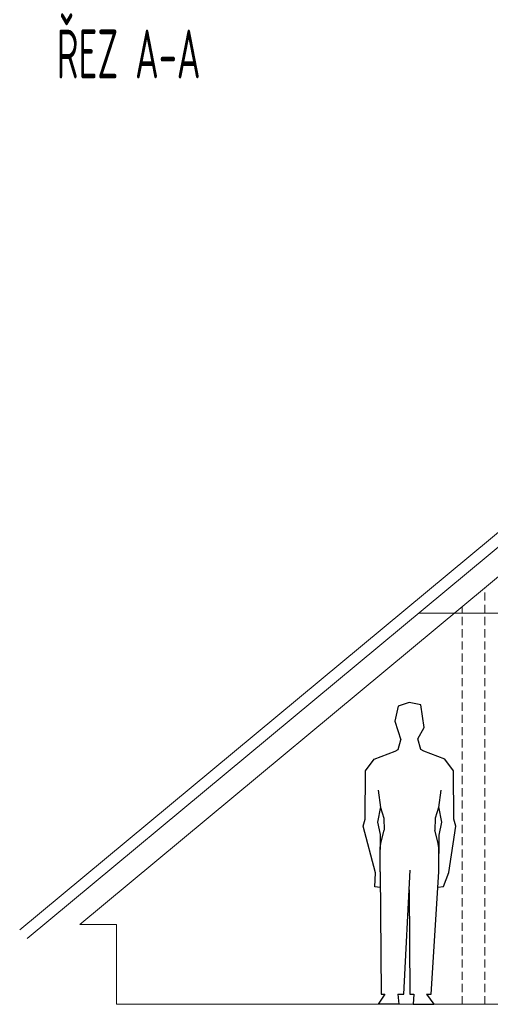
# Model space of a CAD drawing. Header units: millimetres. Extents: x 17747 to 112039, y -74980 to 446921.
# Tile 246 of 256: x 50362 to 53245, y 219334 to 225371. Entities that reach past the tile are written whole.
import ezdxf

# ---------------------------------------------------------------- set-up
doc = ezdxf.new("R2010")
doc.units = ezdxf.units.MM
doc.linetypes.add('phl_thick', pattern=[0])
doc.linetypes.add('ČÁRKOVANÁ', pattern=[0.75, 0.5, -0.25])
doc.layers.add('VZT_50 POPIS - OBECNE', color=7, linetype='Continuous', lineweight=5)
doc.styles.add('ISOCP 2.5', font='isocp.shx', dxfattribs={"width": 0.6, "height": 2.5})

msp = doc.modelspace()

# ---------------------------------------------------------------- linework, layer by layer
for p, q in [((52681, 221161.2), (52661.4, 221071)), ((52748.1, 221185.5), (52681, 221161.2)), ((52820.7, 221169.9), (52748.1, 221185.5)), ((52840.2, 221030.2), (52820.7, 221169.9)), ((52661.4, 221071), (52696.7, 220954.6)), ((52802.1, 220961.2), (52840.2, 221030.2)), ((52820.7, 220895.6), (52802.1, 220961.2)), ((52663.3, 220885.7), (52680, 220895.6)), ((52680, 220895.6), (52696.7, 220954.6)), ((52837.3, 220885.7), (52820.7, 220895.6)), ((52481.4, 220765.8), (52534.3, 220837.9)), ((52534.3, 220837.9), (52663.3, 220885.7)), ((52966.4, 220837.9), (52837.3, 220885.7)), ((53019.2, 220765.8), (52966.4, 220837.9)), ((52478.6, 220470.1), (52481.4, 220765.8)), ((53022.1, 220470.1), (53019.2, 220765.8)), ((52559.3, 220647.5), (52573, 220540.7)), ((52941.4, 220647.5), (52927.7, 220540.7)), ((52573.1, 220544.6), (52554.8, 220451)), ((52573, 220540.7), (52592.1, 220476.3)), ((52927.7, 220540.7), (52908.5, 220476.3)), ((52927.6, 220544.6), (52945.8, 220451)), ((52592.1, 220476.3), (52595.3, 220401.9)), ((52908.5, 220476.3), (52905.4, 220401.9)), ((52467, 220426), (52478.6, 220470.1)), ((52541.8, 220139.1), (52467, 220426)), ((52554.8, 220451), (52571.5, 220375.9)), ((52945.8, 220451), (52929.2, 220371.7)), ((52991.2, 220143), (53033.7, 220426)), ((53033.7, 220426), (53022.1, 220470.1)), ((52571.5, 220375.9), (52570.6, 220283.3)), ((52575.9, 220329.9), (52595.3, 220401.9)), ((52924.8, 220329.9), (52905.4, 220401.9)), ((52929.2, 220371.7), (52930.1, 220258.2)), ((52570.5, 220146.8), (52570.6, 220295.9)), ((52570.6, 220295.9), (52575.9, 220329.9)), ((52930.1, 220295.9), (52924.8, 220329.9)), ((52930.2, 220146.8), (52930.1, 220295.9)), ((52537.6, 220054), (52541.8, 220139.1)), ((52570.5, 220146.8), (52577.5, 219397)), ((52715.3, 219397), (52754.3, 220156.9)), ((52883.1, 219397), (52930.2, 220146.8)), ((52958.3, 220055.5), (52991.2, 220143)), ((52571.4, 220050.1), (52537.6, 220054)), ((52924.5, 220051.7), (52958.3, 220055.5)), ((52748.2, 220036.7), (52751.6, 219397)), ((52598.8, 219397), (52558.9, 219334)), ((52577.5, 219397), (52598.8, 219397)), ((52678.7, 219397), (52715.3, 219397)), ((52678.7, 219397), (52684.2, 219335.1)), ((52751.6, 219397), (52777, 219397)), ((52777, 219397), (52773.2, 219335.5)), ((52855.1, 219397), (52883.1, 219397)), ((52855.1, 219397), (52898.6, 219334.4)), ((52684.2, 219335.1), (52558.9, 219334)), ((52773.2, 219335.5), (52898.6, 219334.4))]:
    msp.add_line(p, q)
at = {"layer": 'VZT_50 POPIS - OBECNE', "color": 8, "linetype": 'phl_thick'}
for p, q in [((55191, 223806.1), (50362.5, 219791.2)), ((50407.4, 219737.1), (55191.4, 223715)), ((55192.2, 223533.9), (50730.8, 219824.3)), ((52806.8, 221732.6), (54710.3, 221732.6)), ((50730.8, 219824.3), (50955.2, 219824.3)), ((50955.2, 219824.3), (50955.2, 219334)), ((50955.2, 219334), (59685.1, 219334))]:
    msp.add_line(p, q, dxfattribs=at)
at = {"layer": 'VZT_50 POPIS - OBECNE', "color": 8, "linetype": 'ČÁRKOVANÁ', "ltscale": 100}
for p, q in [((53212.4, 219334), (53212.4, 221887.8)), ((53072.6, 219334), (53072.6, 221771.6))]:
    msp.add_line(p, q, dxfattribs=at)

# ---------------------------------------------------------------- texts
at = {"layer": 'VZT_50 POPIS - OBECNE', "linetype": 'phl_thick', "style": 'ISOCP 2.5', "width": 0.6}
msp.add_text('ŘEZ A-A', height=300, rotation=360, dxfattribs=at).set_placement((50589, 225010.9))

doc.saveas('drawing.dxf')
